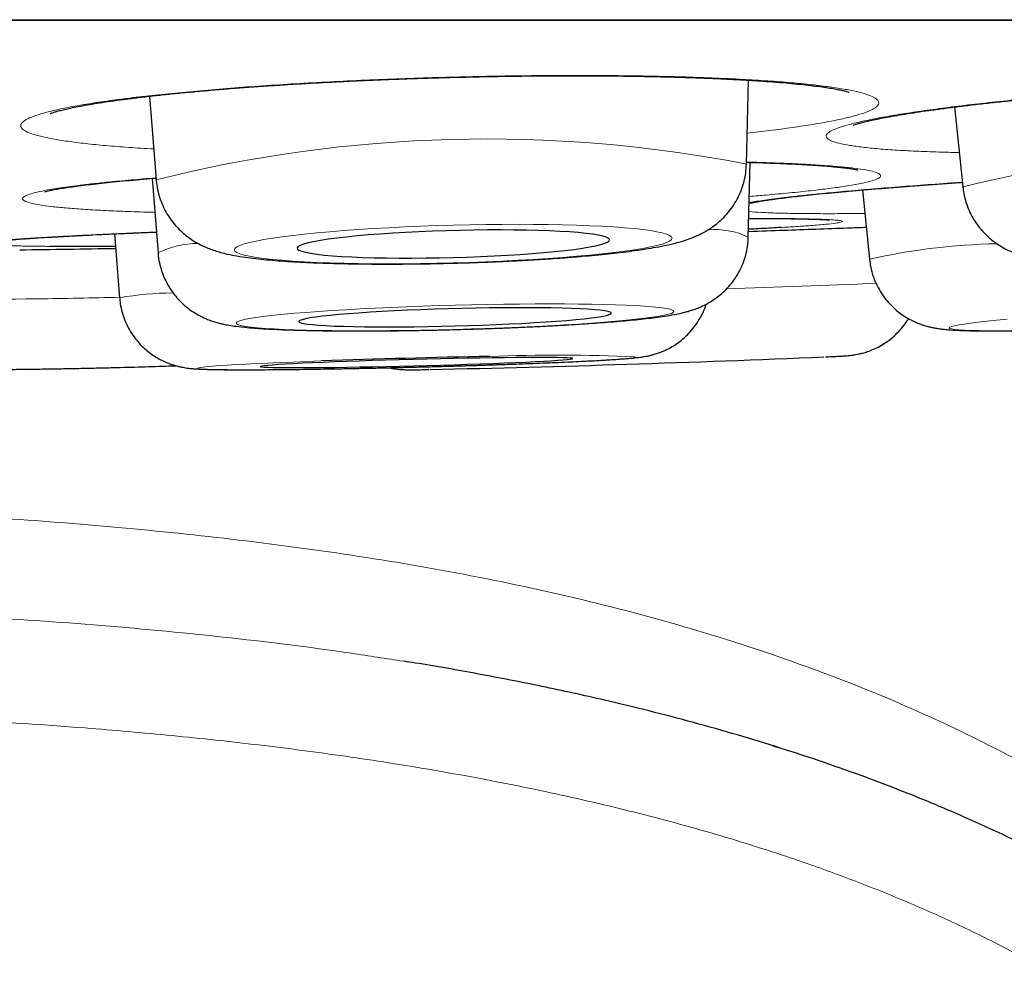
# Model space of a CAD drawing. Header units: millimetres. Extents: x 8 to 960, y 12 to 931.
# Tile 44 of 173: x 564.42 to 568.29, y 445.08 to 448.86. Entities that reach past the tile are written whole.
import ezdxf

# ---------------------------------------------------------------- set-up
doc = ezdxf.new("R2010")
doc.units = ezdxf.units.MM

msp = doc.modelspace()

# ---------------------------------------------------------------- linework, layer by layer
at = {"color": 8, "linetype": 'Continuous', "lineweight": 0}
msp.add_line((545.9451, 448.8627), (579.3407, 448.8627), dxfattribs=at)
at = {"color": 7, "linetype": 'Continuous', "lineweight": 30}
for p, q in [((545.9754, 448.8604), (579.3103, 448.8604)), ((567.2737, 448.296), (567.2823, 448.6252)), ((564.9314, 448.5625), (564.9574, 448.2342)), ((568.0901, 448.5201), (568.1227, 448.2062)), ((567.2737, 448.296), (567.2736, 448.2945)), ((567.281, 448.0093), (567.2885, 448.3028)), ((564.9415, 448.2399), (564.9647, 447.9474)), ((564.9577, 448.2327), (564.9574, 448.2342)), ((568.1231, 448.2043), (568.1227, 448.2062)), ((567.7289, 448.1946), (567.7563, 447.9227)), ((564.7944, 448.0224), (564.814, 447.7717)), ((567.7563, 447.9227), (567.7563, 447.9228)), ((564.814, 447.7715), (564.814, 447.7718)), ((567.3771, 446.0137), (567.4083, 446.0039))]:
    msp.add_line(p, q, dxfattribs=at)
at = {"color": 8, "linetype": 'Continuous', "lineweight": 0, "flags": 128}
for points in [[(566.1231, 447.9084), (566.1873, 447.9103), (566.2511, 447.9126), (566.3142, 447.9153), (566.3762, 447.9184), (566.4368, 447.9218), (566.4957, 447.9256), (566.5525, 447.9297), (566.6068, 447.9341), (566.6585, 447.9387), (566.7072, 447.9436), (566.7526, 447.9487), (566.7945, 447.954), (566.8326, 447.9595), (566.8668, 447.9651), (566.8968, 447.9708), (566.9224, 447.9765), (566.9436, 447.9823), (566.9603, 447.9881), (566.9722, 447.9938), (566.9794, 447.9995), (566.9818, 448.0051), (566.9794, 448.0106), (566.9722, 448.0159), (566.9603, 448.021), (566.9436, 448.0259), (566.9224, 448.0306), (566.8968, 448.035), (566.8668, 448.0391), (566.8326, 448.0428), (566.7945, 448.0463), (566.7526, 448.0494), (566.7072, 448.0521), (566.6585, 448.0544), (566.6068, 448.0563), (566.5525, 448.0578), (566.4957, 448.0589), (566.4368, 448.0596), (566.3762, 448.0598), (566.3142, 448.0596), (566.2511, 448.0589), (566.1873, 448.0579), (566.1231, 448.0564), (566.059, 448.0545), (565.9951, 448.0522), (565.932, 448.0495), (565.87, 448.0464), (565.8094, 448.043), (565.7506, 448.0392), (565.6938, 448.0351), (565.6394, 448.0307), (565.5877, 448.0261), (565.5391, 448.0212), (565.4937, 448.016), (565.4518, 448.0107), (565.4136, 448.0053), (565.3795, 447.9997), (565.3495, 447.994), (565.3238, 447.9883), (565.3026, 447.9825), (565.286, 447.9767), (565.274, 447.9709), (565.2668, 447.9652), (565.2644, 447.9597), (565.2668, 447.9542), (565.274, 447.9489), (565.286, 447.9438), (565.3026, 447.9389), (565.3238, 447.9342), (565.3495, 447.9298), (565.3795, 447.9257), (565.4136, 447.9219), (565.4518, 447.9185), (565.4937, 447.9154), (565.5391, 447.9127), (565.5877, 447.9104), (565.6394, 447.9084), (565.6938, 447.9069), (565.7506, 447.9059), (565.8094, 447.9052), (565.87, 447.905), (565.932, 447.9052), (565.9951, 447.9058), (566.059, 447.9069), (566.1231, 447.9084)], [(566.1304, 447.6472), (566.1946, 447.649), (566.2584, 447.6511), (566.3215, 447.6535), (566.3835, 447.656), (566.4441, 447.6588), (566.503, 447.6618), (566.5597, 447.665), (566.6141, 447.6684), (566.6658, 447.6718), (566.7144, 447.6755), (566.7598, 447.6792), (566.8017, 447.683), (566.8399, 447.6869), (566.874, 447.6908), (566.904, 447.6948), (566.9297, 447.6987), (566.9509, 447.7026), (566.9675, 447.7065), (566.9795, 447.7103), (566.9867, 447.714), (566.9891, 447.7177), (566.9867, 447.7212), (566.9795, 447.7245), (566.9675, 447.7277), (566.9509, 447.7307), (566.9297, 447.7335), (566.904, 447.7361), (566.874, 447.7384), (566.8399, 447.7405), (566.8017, 447.7424), (566.7598, 447.7439), (566.7144, 447.7452), (566.6658, 447.7463), (566.6141, 447.747), (566.5597, 447.7475), (566.503, 447.7476), (566.4441, 447.7475), (566.3835, 447.747), (566.3215, 447.7463), (566.2584, 447.7453), (566.1946, 447.744), (566.1304, 447.7424), (566.0662, 447.7405), (566.0024, 447.7384), (565.9393, 447.7361), (565.8773, 447.7335), (565.8167, 447.7307), (565.7578, 447.7278), (565.7011, 447.7246), (565.6467, 447.7212), (565.595, 447.7177), (565.5463, 447.7141), (565.5009, 447.7104), (565.4591, 447.7066), (565.4209, 447.7027), (565.3868, 447.6988), (565.3568, 447.6948), (565.3311, 447.6909), (565.3099, 447.687), (565.2932, 447.6831), (565.2813, 447.6793), (565.2741, 447.6755), (565.2717, 447.6719), (565.2741, 447.6684), (565.2813, 447.6651), (565.2932, 447.6619), (565.3099, 447.6589), (565.3311, 447.6561), (565.3568, 447.6535), (565.3868, 447.6512), (565.4209, 447.6491), (565.4591, 447.6472), (565.5009, 447.6456), (565.5463, 447.6443), (565.595, 447.6433), (565.6467, 447.6426), (565.7011, 447.6421), (565.7578, 447.642), (565.8167, 447.6421), (565.8773, 447.6426), (565.9393, 447.6433), (566.0024, 447.6443), (566.0662, 447.6456), (566.1304, 447.6472)], [(568.2971, 447.6869), (568.2554, 447.683), (568.2174, 447.6792), (568.1833, 447.6755), (568.1535, 447.6718), (568.1279, 447.6683), (568.1068, 447.665), (568.0903, 447.6618), (568.0785, 447.6588), (568.0715, 447.656), (568.0692, 447.6535), (568.0717, 447.6511), (568.079, 447.649), (568.091, 447.6472), (568.1078, 447.6456), (568.1291, 447.6443), (568.1548, 447.6433), (568.1849, 447.6426), (568.2192, 447.6421), (568.2574, 447.642), (568.2993, 447.6421)], [(565.6054, 447.5234), (565.5497, 447.5214), (565.4953, 447.5193), (565.4437, 447.5172), (565.395, 447.5151), (565.3496, 447.513), (565.3078, 447.511), (565.2697, 447.509), (565.2355, 447.507), (565.2056, 447.5051), (565.1799, 447.5032), (565.1587, 447.5014), (565.1422, 447.4997), (565.1303, 447.4981), (565.1231, 447.4967), (565.1207, 447.4953), (565.1232, 447.494), (565.1304, 447.4929), (565.1424, 447.4919), (565.159, 447.4911), (565.1802, 447.4904), (565.206, 447.4899), (565.236, 447.4895), (565.2702, 447.4892), (565.3083, 447.4892), (565.3503, 447.4892), (565.3957, 447.4895), (565.4444, 447.4899), (565.4961, 447.4904), (565.5505, 447.4911), (565.6073, 447.4919), (565.6661, 447.4929), (565.7267, 447.494), (565.7888, 447.4953), (565.8519, 447.4967), (565.9157, 447.4981), (565.9799, 447.4997), (566.044, 447.5014), (566.1078, 447.5032), (566.1709, 447.5051), (566.233, 447.507), (566.2936, 447.509), (566.3524, 447.511), (566.4092, 447.5131), (566.4635, 447.5151), (566.5152, 447.5172), (566.5638, 447.5193), (566.6092, 447.5214), (566.6511, 447.5235), (566.6892, 447.5255), (566.7233, 447.5275), (566.7533, 447.5294), (566.7789, 447.5313), (566.8001, 447.5331), (566.8167, 447.5347), (566.8286, 447.5363), (566.8358, 447.5378), (566.8381, 447.5392), (566.8381, 447.5392)]]:
    msp.add_lwpolyline(points, dxfattribs=at)
at = {"color": 7, "linetype": 'Continuous', "lineweight": 30, "flags": 128}
for points in [[(566.1231, 447.9296), (566.1773, 447.9312), (566.231, 447.9333), (566.2839, 447.9357), (566.3355, 447.9385), (566.3855, 447.9416), (566.4334, 447.9451), (566.4789, 447.9488), (566.5216, 447.9528), (566.5611, 447.9571), (566.5973, 447.9615), (566.6297, 447.9661), (566.6582, 447.9708), (566.6825, 447.9756), (566.7024, 447.9805), (566.7178, 447.9854), (566.7285, 447.9903), (566.7345, 447.9951), (566.7357, 447.9998), (566.7321, 448.0043), (566.7237, 448.0087), (566.7107, 448.0129), (566.693, 448.0169), (566.6709, 448.0205), (566.6445, 448.0239), (566.614, 448.027), (566.5797, 448.0297), (566.5418, 448.032), (566.5006, 448.034), (566.4565, 448.0355), (566.4097, 448.0366), (566.3607, 448.0373), (566.3099, 448.0376), (566.2576, 448.0375), (566.2042, 448.0369), (566.1502, 448.0358), (566.096, 448.0344), (566.042, 448.0326), (565.9887, 448.0303), (565.9364, 448.0277), (565.8855, 448.0248), (565.8365, 448.0215), (565.7898, 448.0179), (565.7457, 448.014), (565.7045, 448.0099), (565.6666, 448.0055), (565.6322, 448.001), (565.6018, 447.9963), (565.5753, 447.9915), (565.5532, 447.9867), (565.5356, 447.9818), (565.5225, 447.9769), (565.5141, 447.9721), (565.5105, 447.9673), (565.5117, 447.9627), (565.5177, 447.9582), (565.5285, 447.9539), (565.5438, 447.9498), (565.5637, 447.946), (565.588, 447.9425), (565.6165, 447.9393), (565.6489, 447.9364), (565.6851, 447.9339), (565.7247, 447.9317), (565.7674, 447.93), (565.8129, 447.9286), (565.8608, 447.9277), (565.9107, 447.9272), (565.9624, 447.9272), (566.0152, 447.9276), (566.069, 447.9284), (566.1231, 447.9296)], [(566.1304, 447.6608), (566.1845, 447.6624), (566.2383, 447.6642), (566.2912, 447.6663), (566.3428, 447.6686), (566.3927, 447.6711), (566.4407, 447.6738), (566.4861, 447.6766), (566.5288, 447.6796), (566.5684, 447.6827), (566.6046, 447.6859), (566.637, 447.6892), (566.6655, 447.6925), (566.6898, 447.6958), (566.7097, 447.6992), (566.7251, 447.7025), (566.7358, 447.7057), (566.7418, 447.7088), (566.743, 447.7119), (566.7394, 447.7148), (566.731, 447.7175), (566.7179, 447.7201), (566.7003, 447.7225), (566.6782, 447.7246), (566.6518, 447.7265), (566.6213, 447.7282), (566.5869, 447.7296), (566.549, 447.7307), (566.5079, 447.7316), (566.4637, 447.7322), (566.417, 447.7324), (566.368, 447.7324), (566.3172, 447.7321), (566.2648, 447.7315), (566.2115, 447.7306), (566.1575, 447.7294), (566.1033, 447.728), (566.0493, 447.7263), (565.9959, 447.7243), (565.9436, 447.7222), (565.8928, 447.7198), (565.8438, 447.7172), (565.7971, 447.7144), (565.7529, 447.7115), (565.7117, 447.7084), (565.6738, 447.7053), (565.6395, 447.702), (565.609, 447.6987), (565.5826, 447.6954), (565.5605, 447.6921), (565.5428, 447.6888), (565.5298, 447.6855), (565.5214, 447.6823), (565.5178, 447.6792), (565.519, 447.6762), (565.525, 447.6734), (565.5357, 447.6708), (565.5511, 447.6683), (565.571, 447.666), (565.5953, 447.664), (565.6238, 447.6622), (565.6562, 447.6606), (565.6924, 447.6594), (565.7319, 447.6584), (565.7746, 447.6577), (565.8201, 447.6572), (565.868, 447.6571), (565.918, 447.6573), (565.9696, 447.6577), (566.0225, 447.6585), (566.0762, 447.6595), (566.1304, 447.6608)], [(566.5922, 447.5329), (566.5897, 447.5339), (566.5825, 447.5349), (566.5706, 447.5356), (566.5541, 447.5363), (566.533, 447.5367), (566.5076, 447.5371), (566.4781, 447.5372), (566.4447, 447.5373), (566.4077, 447.5371), (566.3672, 447.5368), (566.3238, 447.5364), (566.2777, 447.5358), (566.2292, 447.535), (566.1788, 447.5341), (566.1268, 447.5331), (566.0736, 447.532), (566.0197, 447.5307), (565.9656, 447.5294), (565.9115, 447.5279), (565.8579, 447.5264), (565.8053, 447.5248), (565.7541, 447.5231), (565.7046, 447.5214), (565.6573, 447.5196), (565.6125, 447.5179), (565.5705, 447.5161), (565.5318, 447.5143), (565.4966, 447.5126), (565.4651, 447.5109), (565.4377, 447.5092), (565.4145, 447.5076), (565.3957, 447.5061), (565.3815, 447.5047), (565.372, 447.5034), (565.3673, 447.5021), (565.3673, 447.501), (565.3721, 447.5001), (565.3817, 447.4992), (565.3959, 447.4985), (565.4148, 447.498), (565.438, 447.4976), (565.4655, 447.4973), (565.497, 447.4972), (565.5322, 447.4973), (565.571, 447.4975), (565.613, 447.4979), (565.6578, 447.4984), (565.7052, 447.4991), (565.7547, 447.4999), (565.8059, 447.5008), (565.8585, 447.5019), (565.9121, 447.5031), (565.9662, 447.5044), (566.0204, 447.5058), (566.0743, 447.5073), (566.1274, 447.5089), (566.1794, 447.5105), (566.2298, 447.5122), (566.2782, 447.514), (566.3243, 447.5157), (566.3677, 447.5175), (566.4081, 447.5193), (566.4451, 447.521), (566.4785, 447.5227), (566.508, 447.5244), (566.5333, 447.526), (566.5543, 447.5276), (566.5708, 447.5291), (566.5826, 447.5305), (566.5898, 447.5317), (566.5922, 447.5329)]]:
    msp.add_lwpolyline(points, dxfattribs=at)
at = {"color": 8, "linetype": 'Continuous', "lineweight": 0}
for centre, radius, start, end in [((566.2539, 443.0789), 5.3158, 78.9393, 104.1161), ((569.586, 442.2566), 6.1269, 82.01786, 103.81768), ((567.1514, 447.7409), 0.2981, 64.2375, 95.4935), ((565.1165, 447.6526), 0.3316, 89.0736, 117.2545), ((568.3087, 445.4613), 2.5227, 91.2097, 102.6487), ((564.958, 514.6574), 66.8886, 271.916776, 272.42084), ((565.0366, 446.4717), 1.319, 90.6266, 99.7164), ((564.0013, 480.239), 32.4754, 269.63899, 270.86306), ((563.9588, 485.5155), 37.752, 270.80703, 271.30045), ((566.5312, 441.1413), 6.4053, 87.25361, 92.3685)]:
    msp.add_arc(centre, radius, start, end, dxfattribs=at)
at = {"color": 7, "linetype": 'Continuous', "lineweight": 30}
for centre, radius, start, end in [((562.6429, 577.9475), 130, 270.784149, 270.950264), ((567.001, 407.6087), 39.9392, 91.05374, 92.00254), ((564.3173, 525.4657), 77.9946, 271.260604, 272.396013)]:
    msp.add_arc(centre, radius, start, end, dxfattribs=at)
for points, knots in [([(564.5422, 448.4945), (564.5422, 448.4945), (564.5421, 448.4945), (564.546, 448.4961), (564.5536, 448.4987), (564.5656, 448.5024), (564.5821, 448.5069), (564.6032, 448.512), (564.6291, 448.5176), (564.6597, 448.5236), (564.6951, 448.5299), (564.7351, 448.5365), (564.7793, 448.5431), (564.8276, 448.5498), (564.8795, 448.5564), (564.9348, 448.563), (564.9935, 448.5694), (565.0552, 448.5756), (565.1201, 448.5817), (565.1877, 448.5877), (565.2578, 448.5934), (565.3304, 448.5988), (565.3994, 448.6036), (565.4581, 448.6074), (565.5175, 448.6111), (565.5838, 448.615), (565.6639, 448.6192), (565.745, 448.6231), (565.8272, 448.6267), (565.9101, 448.63), (565.9938, 448.6329), (566.0778, 448.6354), (566.1619, 448.6376), (566.2456, 448.6394), (566.329, 448.6409), (566.412, 448.6419), (566.4944, 448.6426), (566.5757, 448.6429), (566.6557, 448.6428), (566.7339, 448.6424), (566.8097, 448.6415), (566.8832, 448.6403), (566.9547, 448.6387), (567.0245, 448.6368), (567.0924, 448.6344), (567.158, 448.6317), (567.221, 448.6287), (567.2811, 448.6253), (567.3379, 448.6217), (567.3912, 448.6177), (567.4406, 448.6136), (567.486, 448.6092), (567.5269, 448.6047), (567.5631, 448.6001), (567.5944, 448.5956), (567.6206, 448.5912), (567.6416, 448.5871), (567.6574, 448.5835), (567.6684, 448.5806), (567.6748, 448.5786), (567.6776, 448.5776), (567.6771, 448.5778), (567.677, 448.5778)], [0, 0, 0, 0, 0.006519, 0.01775, 0.03006, 0.043406, 0.057675, 0.072718, 0.088084, 0.104533, 0.121513, 0.138907, 0.156606, 0.174519, 0.192569, 0.210695, 0.228748, 0.247051, 0.265391, 0.283769, 0.302188, 0.320654, 0.339175, 0.353488, 0.363276, 0.3818, 0.4003, 0.418799, 0.437309, 0.455838, 0.474396, 0.492992, 0.511618, 0.530107, 0.548635, 0.567223, 0.585842, 0.604455, 0.623027, 0.641525, 0.659925, 0.677953, 0.696172, 0.714525, 0.73299, 0.751537, 0.770131, 0.788729, 0.807275, 0.82572, 0.844008, 0.862079, 0.879865, 0.897289, 0.914257, 0.930657, 0.946699, 0.960838, 0.974095, 0.986325, 0.997453, 1, 1, 1, 1]), ([(567.6922, 448.4483), (567.6921, 448.4482), (567.6916, 448.448), (567.6939, 448.449), (567.6992, 448.4509), (567.709, 448.4541), (567.7231, 448.4581), (567.7418, 448.4629), (567.7651, 448.4682), (567.7933, 448.4742), (567.826, 448.4805), (567.8636, 448.4872), (567.9055, 448.4942), (567.9516, 448.5013), (568.0015, 448.5085), (568.0551, 448.5157), (568.1119, 448.523), (568.1719, 448.5302), (568.235, 448.5374), (568.301, 448.5444), (568.3697, 448.5514), (568.4408, 448.5583), (568.5142, 448.565), (568.5821, 448.5709), (568.6392, 448.5756), (568.697, 448.5802), (568.7637, 448.5854), (568.8441, 448.5912), (568.9256, 448.5968), (569.0081, 448.6021), (569.0912, 448.6072), (569.175, 448.612), (569.2591, 448.6164), (569.3432, 448.6206), (569.427, 448.6244), (569.5103, 448.6279), (569.5931, 448.631), (569.6753, 448.6338), (569.7563, 448.6363), (569.836, 448.6383), (569.9138, 448.64), (569.9892, 448.6413), (570.0623, 448.6422), (570.1333, 448.6427), (570.2026, 448.6428), (570.2699, 448.6426), (570.3349, 448.642), (570.3972, 448.641), (570.4567, 448.6397), (570.5128, 448.638), (570.5654, 448.636), (570.6142, 448.6336), (570.6588, 448.631), (570.699, 448.6281), (570.7345, 448.6251), (570.7651, 448.6219), (570.7906, 448.6187), (570.8108, 448.6157), (570.8258, 448.613), (570.836, 448.6108), (570.8414, 448.6095), (570.8437, 448.6087), (570.8431, 448.6089), (570.8431, 448.609)], [0, 0, 0, 0, 0.001073, 0.011571, 0.023216, 0.036, 0.049831, 0.064554, 0.079986, 0.095739, 0.112444, 0.129615, 0.147139, 0.16492, 0.182873, 0.200933, 0.219042, 0.237093, 0.255349, 0.273632, 0.291946, 0.310294, 0.328684, 0.347125, 0.35992, 0.369655, 0.388085, 0.406489, 0.424891, 0.443302, 0.461732, 0.480188, 0.498683, 0.517207, 0.535593, 0.554018, 0.572503, 0.591018, 0.609529, 0.627998, 0.646397, 0.6647, 0.682636, 0.700757, 0.719014, 0.737383, 0.755836, 0.774339, 0.79285, 0.811313, 0.82968, 0.847897, 0.865903, 0.883633, 0.901005, 0.917925, 0.934273, 0.950261, 0.964231, 0.977249, 0.98916, 0.999894, 1, 1, 1, 1]), ([(566.1231, 447.9073), (566.134, 447.9076), (566.1658, 447.9084), (566.2184, 447.9102), (566.2804, 447.9126), (566.3416, 447.9154), (566.402, 447.9185), (566.4611, 447.9219), (566.5188, 447.9257), (566.5749, 447.9298), (566.6291, 447.9342), (566.6813, 447.939), (566.7314, 447.944), (566.7792, 447.9494), (566.8249, 447.9551), (566.8686, 447.9614), (566.9107, 447.9682), (566.9526, 447.9761), (566.9907, 447.9848), (567.0235, 447.9939), (567.0501, 448.0029), (567.0734, 448.0121), (567.0959, 448.0225), (567.1181, 448.0347), (567.1404, 448.0492), (567.1628, 448.0664), (567.1847, 448.0866), (567.2056, 448.1099), (567.2247, 448.1361), (567.2412, 448.1649), (567.2548, 448.1958), (567.265, 448.2283), (567.2718, 448.2618), (567.2729, 448.2845), (567.2735, 448.2958)], [0, 0, 0, 0, 0.019926, 0.057806, 0.095703, 0.133629, 0.171601, 0.209642, 0.247777, 0.286037, 0.324466, 0.363118, 0.402072, 0.441443, 0.481409, 0.522259, 0.564507, 0.609191, 0.658838, 0.696971, 0.724704, 0.74926, 0.771274, 0.791872, 0.811928, 0.831949, 0.85221, 0.872841, 0.893784, 0.914933, 0.936203, 0.957536, 0.978905, 1, 1, 1, 1]), ([(567.2739, 448.3032), (567.2861, 448.3028), (567.318, 448.302), (567.3664, 448.3003), (567.419, 448.2983), (567.4678, 448.296), (567.513, 448.2935), (567.5542, 448.2908), (567.591, 448.2881), (567.6231, 448.2852), (567.6505, 448.2824), (567.6731, 448.2796), (567.69, 448.2771), (567.7016, 448.275), (567.708, 448.2737), (567.7107, 448.273), (567.7102, 448.2731), (567.7101, 448.2732)], [0, 0, 0, 0, 0.049615, 0.130703, 0.211553, 0.292122, 0.372343, 0.452113, 0.531269, 0.607892, 0.68337, 0.757217, 0.8286, 0.888223, 0.942569, 0.991069, 1, 1, 1, 1]), ([(564.5207, 448.1876), (564.5206, 448.1876), (564.5202, 448.1874), (564.5229, 448.1883), (564.529, 448.1899), (564.5379, 448.192), (564.5483, 448.1942), (564.5612, 448.1967), (564.5801, 448.2), (564.606, 448.2042), (564.6365, 448.2085), (564.6715, 448.2131), (564.7108, 448.2178), (564.7543, 448.2226), (564.8017, 448.2275), (564.8531, 448.2323), (564.9046, 448.2369), (564.9405, 448.2398), (564.9569, 448.2412)], [0, 0, 0, 0, 0.011294, 0.057116, 0.108832, 0.166429, 0.202419, 0.245093, 0.314484, 0.386257, 0.460485, 0.536542, 0.613983, 0.692499, 0.77188, 0.851982, 0.932588, 1, 1, 1, 1]), ([(564.9576, 448.2342), (564.9576, 448.2331), (564.958, 448.2201), (564.9625, 448.1958), (564.9713, 448.1621), (564.9838, 448.1304), (564.9992, 448.1011), (565.0171, 448.0744), (565.0368, 448.0505), (565.0579, 448.0295), (565.0797, 448.0115), (565.1016, 447.9962), (565.1234, 447.9834), (565.1449, 447.9728), (565.1663, 447.9638), (565.1883, 447.956), (565.2123, 447.9489), (565.2407, 447.9419), (565.2756, 447.9351), (565.3154, 447.929), (565.3579, 447.9239), (565.4014, 447.9196), (565.4474, 447.916), (565.4963, 447.9128), (565.5469, 447.9102), (565.5993, 447.9081), (565.6535, 447.9064), (565.7095, 447.9051), (565.7671, 447.9042), (565.8261, 447.9038), (565.8863, 447.9037), (565.9474, 447.9041), (566.0093, 447.9048), (566.068, 447.9059), (566.106, 447.9068), (566.1231, 447.9073)], [0, 0, 0, 0, 0.001978, 0.024327, 0.046141, 0.067477, 0.088375, 0.108857, 0.128932, 0.1486, 0.16788, 0.186868, 0.205822, 0.225124, 0.24537, 0.267494, 0.29288, 0.323872, 0.365371, 0.414423, 0.457687, 0.498349, 0.541176, 0.58231, 0.622422, 0.661884, 0.700905, 0.739616, 0.778101, 0.81642, 0.854617, 0.892724, 0.930768, 0.968771, 1, 1, 1, 1]), ([(567.2901, 448.143), (567.2901, 448.143), (567.29, 448.143), (567.2935, 448.1439), (567.3007, 448.1455), (567.3119, 448.1477), (567.3249, 448.15), (567.3412, 448.1527), (567.3621, 448.1558), (567.3905, 448.1597), (567.4233, 448.1639), (567.4604, 448.1683), (567.5017, 448.1729), (567.547, 448.1777), (567.5962, 448.1825), (567.649, 448.1875), (567.7051, 448.1926), (567.7644, 448.1977), (567.8268, 448.2028), (567.8922, 448.2079), (567.9603, 448.2131), (568.0311, 448.2183), (568.0847, 448.2221), (568.1152, 448.2242), (568.1208, 448.2245)], [0, 0, 0, 0, 0.0154, 0.04688, 0.08286, 0.123166, 0.16054, 0.189259, 0.23801, 0.288014, 0.339295, 0.391488, 0.444357, 0.497751, 0.551576, 0.605762, 0.660021, 0.714162, 0.768643, 0.823357, 0.878204, 0.933076, 0.987854, 1, 1, 1, 1]), ([(568.1232, 448.2062), (568.1237, 448.2004), (568.1252, 448.1829), (568.132, 448.1546), (568.1431, 448.122), (568.1576, 448.0917), (568.1746, 448.064), (568.1939, 448.0389), (568.2148, 448.0168), (568.2367, 447.9976), (568.259, 447.9814), (568.281, 447.968), (568.3025, 447.957), (568.3234, 447.9481), (568.3439, 447.9408), (568.3648, 447.9346), (568.3872, 447.9291), (568.4137, 447.9239), (568.4465, 447.9189), (568.4844, 447.9147), (568.5253, 447.9113), (568.5673, 447.9087), (568.6118, 447.9067), (568.6594, 447.9053), (568.7088, 447.9043), (568.76, 447.9038), (568.8132, 447.9037), (568.8682, 447.904), (568.925, 447.9048), (568.9832, 447.9059), (569.0428, 447.9074), (569.1034, 447.9093), (569.1648, 447.9116), (569.2256, 447.9142), (569.2688, 447.9162), (569.2913, 447.9174), (569.2941, 447.9175)], [0, 0, 0, 0, 0.010759, 0.032619, 0.053957, 0.074817, 0.095226, 0.115191, 0.134704, 0.153741, 0.172294, 0.190435, 0.208416, 0.226676, 0.245771, 0.266641, 0.29065, 0.320097, 0.359899, 0.408885, 0.451755, 0.492035, 0.534483, 0.575257, 0.61504, 0.654199, 0.692939, 0.731384, 0.769617, 0.807694, 0.845656, 0.883533, 0.92135, 0.959125, 0.994883, 1, 1, 1, 1]), ([(567.2815, 448.032), (567.2822, 448.032), (567.3294, 448.0336), (567.4186, 448.0367), (567.5476, 448.0412), (567.656, 448.0451), (567.719, 448.0474), (567.7436, 448.0483)], [0, 0, 0, 0, 0.003932, 0.283826, 0.553886, 0.825822, 1, 1, 1, 1]), ([(567.4078, 448.047), (567.4052, 448.0469), (567.3793, 448.0453), (567.3375, 448.043), (567.2944, 448.0408), (567.2818, 448.0402)], [0, 0, 0, 0, 0.0726564, 0.7280972, 1, 1, 1, 1]), ([(567.2829, 448.0828), (567.2952, 448.0828), (567.3248, 448.0827), (567.3674, 448.0826), (567.4112, 448.0822), (567.4507, 448.0818), (567.4859, 448.0812), (567.5169, 448.0805), (567.5435, 448.0797), (567.5656, 448.0789), (567.5821, 448.078), (567.5934, 448.0773), (567.5992, 448.0768), (567.6018, 448.0764), (567.6012, 448.0765), (567.6012, 448.0765)], [0, 0, 0, 0, 0.068344, 0.162935, 0.257418, 0.351641, 0.443802, 0.535536, 0.626627, 0.716463, 0.804017, 0.876959, 0.941616, 0.996315, 1, 1, 1, 1]), ([(564.3304, 447.9929), (564.3303, 447.9929), (564.3302, 447.9928), (564.3336, 447.9934), (564.3406, 447.9943), (564.3514, 447.9955), (564.3638, 447.9968), (564.3794, 447.9982), (564.3997, 448), (564.4276, 448.0021), (564.4599, 448.0044), (564.4964, 448.0068), (564.537, 448.0093), (564.5815, 448.0118), (564.6299, 448.0144), (564.6818, 448.0171), (564.7371, 448.0198), (564.7955, 448.0225), (564.8572, 448.0252), (564.9115, 448.0276), (564.9461, 448.029), (564.9582, 448.0295)], [0, 0, 0, 0, 0.016721, 0.052875, 0.09537, 0.143798, 0.185678, 0.219212, 0.277646, 0.337342, 0.398269, 0.460018, 0.522353, 0.585138, 0.648299, 0.711775, 0.775099, 0.838411, 0.902051, 0.965906, 1, 1, 1, 1]), ([(566.1304, 447.6467), (566.1412, 447.647), (566.1727, 447.6479), (566.2247, 447.6495), (566.286, 447.6516), (566.3466, 447.654), (566.4062, 447.6565), (566.4646, 447.6593), (566.5214, 447.6622), (566.5765, 447.6653), (566.6297, 447.6686), (566.6807, 447.6721), (566.7293, 447.6757), (566.7755, 447.6795), (566.8192, 447.6834), (566.8604, 447.6876), (566.8992, 447.692), (566.9363, 447.6968), (566.9732, 447.7024), (567.0067, 447.7086), (567.0353, 447.7154), (567.0579, 447.7221), (567.0769, 447.7287), (567.0964, 447.7367), (567.1169, 447.7466), (567.1384, 447.7591), (567.1607, 447.7745), (567.1832, 447.7933), (567.205, 447.8154), (567.2251, 447.8406), (567.2428, 447.8685), (567.2576, 447.8987), (567.2691, 447.9305), (567.277, 447.9648), (567.2809, 447.9913), (567.2806, 448.0066), (567.2806, 448.0093)], [0, 0, 0, 0, 0.019531, 0.056663, 0.093807, 0.13097, 0.168163, 0.2054, 0.242697, 0.280075, 0.31756, 0.355188, 0.393008, 0.431091, 0.469547, 0.508547, 0.548392, 0.589649, 0.633588, 0.68399, 0.720843, 0.741996, 0.761136, 0.778846, 0.796133, 0.813513, 0.831537, 0.850404, 0.869978, 0.890023, 0.910356, 0.930862, 0.951473, 0.972146, 0.995074, 1, 1, 1, 1]), ([(564.7982, 447.9733), (564.7695, 447.9732), (564.7075, 447.9728), (564.6239, 447.9728), (564.5664, 447.9729), (564.5418, 447.9732), (564.5403, 447.9732)], [0, 0, 0, 0, 0.295049, 0.636496, 0.977943, 1, 1, 1, 1]), ([(567.7565, 447.9227), (567.7578, 447.9123), (567.7605, 447.8903), (567.7695, 447.858), (567.7819, 447.8266), (567.7973, 447.7975), (567.8152, 447.7709), (567.8352, 447.7472), (567.8567, 447.7263), (567.8792, 447.7084), (567.9018, 447.6935), (567.9238, 447.6815), (567.9446, 447.6722), (567.9638, 447.6652), (567.9813, 447.6599), (567.9975, 447.6559), (568.0131, 447.6528), (568.029, 447.6502), (568.0469, 447.648), (568.0711, 447.6457), (568.1, 447.644), (568.1342, 447.6427), (568.1691, 447.6419), (568.2071, 447.6415), (568.2485, 447.6414), (568.2922, 447.6416), (568.3383, 447.642), (568.3868, 447.6428), (568.4377, 447.6438), (568.4907, 447.6451), (568.5457, 447.6466), (568.6023, 447.6484), (568.6605, 447.6504), (568.7199, 447.6526), (568.7802, 447.655), (568.8412, 447.6576), (568.9026, 447.6604), (568.9641, 447.6634), (569.0254, 447.6665), (569.0862, 447.6698), (569.1463, 447.6732), (569.2054, 447.6767), (569.2632, 447.6803), (569.3194, 447.684), (569.3738, 447.6878), (569.4261, 447.6916), (569.4762, 447.6955), (569.5239, 447.6993), (569.5689, 447.7032), (569.6112, 447.7072), (569.6508, 447.7111), (569.6876, 447.7151), (569.7219, 447.7192), (569.7546, 447.7236), (569.7833, 447.7281), (569.808, 447.7328), (569.828, 447.7373), (569.8457, 447.7421), (569.8621, 447.7474), (569.8796, 447.7539), (569.8986, 447.7624), (569.9193, 447.7733), (569.9414, 447.7873), (569.9641, 447.8047), (569.9866, 447.8257), (570.0076, 447.8499), (570.0263, 447.8769), (570.0423, 447.9062), (570.0549, 447.9374), (570.0633, 447.9656), (570.0659, 447.9834), (570.0668, 447.9901)], [0, 0, 0, 0, 0.009616, 0.020134, 0.030385, 0.040381, 0.050126, 0.059616, 0.068834, 0.077745, 0.086292, 0.094397, 0.102029, 0.109285, 0.116426, 0.123791, 0.131759, 0.140936, 0.152248, 0.167543, 0.192859, 0.213613, 0.233136, 0.253751, 0.273565, 0.29294, 0.312054, 0.331, 0.349831, 0.368581, 0.387272, 0.40592, 0.424536, 0.443128, 0.461702, 0.480265, 0.49882, 0.517372, 0.535924, 0.554479, 0.57304, 0.591613, 0.610201, 0.62881, 0.647447, 0.666123, 0.684849, 0.703643, 0.722529, 0.741545, 0.76075, 0.780243, 0.800209, 0.821033, 0.843732, 0.861204, 0.875001, 0.884231, 0.892532, 0.900321, 0.908037, 0.91599, 0.924506, 0.933636, 0.943226, 0.953104, 0.963158, 0.973324, 0.983558, 0.993837, 1, 1, 1, 1]), ([(564.9648, 447.9474), (564.9648, 447.9465), (564.9651, 447.9338), (564.9696, 447.9097), (564.9783, 447.8762), (564.9908, 447.8448), (565.0061, 447.8157), (565.0239, 447.7893), (565.0436, 447.7656), (565.0648, 447.7448), (565.0866, 447.727), (565.1085, 447.7121), (565.1298, 447.7001), (565.1501, 447.6905), (565.1693, 447.6829), (565.1877, 447.6768), (565.2058, 447.6717), (565.2247, 447.6673), (565.2465, 447.6632), (565.2761, 447.6588), (565.3107, 447.655), (565.3503, 447.6518), (565.389, 447.6493), (565.4305, 447.6472), (565.4752, 447.6454), (565.522, 447.644), (565.571, 447.6429), (565.6221, 447.6421), (565.6753, 447.6416), (565.7304, 447.6414), (565.7872, 447.6414), (565.8455, 447.6417), (565.9051, 447.6423), (565.9656, 447.6432), (566.0269, 447.6443), (566.0819, 447.6455), (566.1165, 447.6464), (566.1304, 447.6467)], [0, 0, 0, 0, 0.001673, 0.023295, 0.04436, 0.064912, 0.084978, 0.104567, 0.123666, 0.14224, 0.16022, 0.177533, 0.194183, 0.210374, 0.226582, 0.243363, 0.261548, 0.28238, 0.307829, 0.341933, 0.397199, 0.439054, 0.47845, 0.520002, 0.559949, 0.598974, 0.637432, 0.675515, 0.713338, 0.750974, 0.788475, 0.825874, 0.8632, 0.900471, 0.937704, 0.974912, 1, 1, 1, 1]), ([(564.8144, 447.7718), (564.8151, 447.7639), (564.8166, 447.7443), (564.8236, 447.7142), (564.8345, 447.682), (564.8486, 447.6521), (564.8654, 447.6247), (564.8845, 447.5999), (564.9053, 447.5778), (564.9274, 447.5587), (564.9502, 447.5424), (564.973, 447.5291), (564.9949, 447.5187), (565.0151, 447.5109), (565.033, 447.5053), (565.0486, 447.5013), (565.0622, 447.4985), (565.0745, 447.4965), (565.0862, 447.4949), (565.0984, 447.4937), (565.1132, 447.4925), (565.1322, 447.4914), (565.1561, 447.4905), (565.1848, 447.4899), (565.2165, 447.4894), (565.2519, 447.4891), (565.2899, 447.489), (565.3307, 447.489), (565.3743, 447.4892), (565.4206, 447.4895), (565.4695, 447.49), (565.5207, 447.4906), (565.5741, 447.4913), (565.6295, 447.4922), (565.6865, 447.4932), (565.7448, 447.4943), (565.8044, 447.4955), (565.8647, 447.4969), (565.9256, 447.4983), (565.9867, 447.4998), (566.0478, 447.5015), (566.1086, 447.5032), (566.1688, 447.5049), (566.228, 447.5067), (566.286, 447.5086), (566.3426, 447.5106), (566.3974, 447.5125), (566.4502, 447.5145), (566.5008, 447.5165), (566.5489, 447.5186), (566.5943, 447.5206), (566.6369, 447.5226), (566.6765, 447.5246), (566.713, 447.5266), (566.7464, 447.5286), (566.7768, 447.5307), (566.8045, 447.5328), (566.8312, 447.5351), (566.852, 447.5375), (566.8706, 447.5403), (566.8838, 447.5427), (566.8969, 447.5455), (566.9118, 447.5494), (566.9289, 447.5549), (566.9486, 447.5625), (566.9708, 447.5731), (566.9948, 447.5872), (567.0191, 447.6049), (567.0426, 447.6259), (567.0644, 447.6501), (567.0837, 447.6769), (567.0999, 447.7061), (567.1106, 447.7295), (567.1145, 447.7433), (567.1154, 447.7463)], [0, 0, 0, 0, 0.007188, 0.017672, 0.02788, 0.037827, 0.047517, 0.056948, 0.066108, 0.074977, 0.083513, 0.091641, 0.099239, 0.106172, 0.112441, 0.118277, 0.124074, 0.130214, 0.13717, 0.145666, 0.156928, 0.174014, 0.195468, 0.214965, 0.235658, 0.255298, 0.274446, 0.293332, 0.312059, 0.330684, 0.349239, 0.367745, 0.386216, 0.40466, 0.423085, 0.441496, 0.459896, 0.478289, 0.496676, 0.515061, 0.533445, 0.551829, 0.570217, 0.588609, 0.607008, 0.625416, 0.643838, 0.662278, 0.680741, 0.699234, 0.71777, 0.736362, 0.755036, 0.773828, 0.792804, 0.81208, 0.831903, 0.852892, 0.87741, 0.888166, 0.895553, 0.902193, 0.908521, 0.914879, 0.921767, 0.929565, 0.938248, 0.947504, 0.957104, 0.966933, 0.976914, 0.986995, 0.997141, 1, 1, 1, 1]), ([(567.5843, 447.5395), (567.5921, 447.5399), (567.6088, 447.5407), (567.6301, 447.5418), (567.6497, 447.5429), (567.6638, 447.5439), (567.6753, 447.5449), (567.6841, 447.5458), (567.6929, 447.5469), (567.7027, 447.5485), (567.7151, 447.5508), (567.7307, 447.5546), (567.7501, 447.5604), (567.7729, 447.5692), (567.7976, 447.5813), (567.8227, 447.5968), (567.8473, 447.6156), (567.8705, 447.6376), (567.8918, 447.6622), (567.9036, 447.6806), (567.9095, 447.6897)], [0, 0, 0, 0, 0.089542, 0.192861, 0.299202, 0.413955, 0.473837, 0.514159, 0.541383, 0.566724, 0.591739, 0.619435, 0.653578, 0.695232, 0.741073, 0.789553, 0.840399, 0.892938, 0.946592, 1, 1, 1, 1]), ([(563.5428, 447.5172), (563.5431, 447.5171), (563.5491, 447.5149), (563.5598, 447.5121), (563.5744, 447.5085), (563.5882, 447.5059), (563.6023, 447.5036), (563.6182, 447.5015), (563.641, 447.4992), (563.6683, 447.4972), (563.7013, 447.4955), (563.7342, 447.4941), (563.7703, 447.4929), (563.8101, 447.4919), (563.8524, 447.491), (563.8974, 447.4903), (563.9449, 447.4898), (563.9948, 447.4894), (564.047, 447.4891), (564.1013, 447.489), (564.1574, 447.489), (564.215, 447.4892), (564.274, 447.4895), (564.3339, 447.49), (564.3947, 447.4905), (564.4559, 447.4913), (564.5172, 447.4921), (564.5785, 447.4931), (564.6393, 447.4942), (564.6995, 447.4954), (564.7587, 447.4967), (564.8166, 447.4982), (564.873, 447.4997), (564.9277, 447.5013), (564.9801, 447.5031), (565.0158, 447.5043), (565.0331, 447.505), (565.0346, 447.505)], [0, 0, 0, 0, 0.0007218, 0.0121252, 0.0239444, 0.0368606, 0.0519791, 0.0709955, 0.0974474, 0.1445099, 0.1796316, 0.2129838, 0.2481885, 0.2822721, 0.3157338, 0.3488236, 0.381673, 0.4143588, 0.4469292, 0.4794159, 0.511841, 0.5442204, 0.5765658, 0.6088864, 0.6411896, 0.6734816, 0.7057679, 0.7380535, 0.770342, 0.8026382, 0.8349477, 0.8672767, 0.8996326, 0.9320244, 0.9644641, 0.996967, 1, 1, 1, 1]), ([(565.8693, 447.497), (565.8695, 447.497), (565.875, 447.4955), (565.8848, 447.4939), (565.8976, 447.4919), (565.908, 447.4907), (565.9165, 447.49), (565.9241, 447.4896), (565.9315, 447.4893), (565.9402, 447.4891), (565.9518, 447.489), (565.9675, 447.489), (565.9889, 447.4892), (566.0091, 447.4895), (566.0242, 447.4897), (566.0291, 447.4898)], [0, 0, 0, 0, 0.00133, 0.044114, 0.080651, 0.114967, 0.151241, 0.192778, 0.245395, 0.318313, 0.433552, 0.597804, 0.754002, 0.919779, 1, 1, 1, 1]), ([(568.5555, 445.5243), (568.5197, 445.5437), (568.4243, 445.5957), (568.2654, 445.6726), (568.0873, 445.7528), (567.9147, 445.8242), (567.6925, 445.9095), (567.4102, 446.0061), (567.066, 446.1071), (566.752, 446.1857), (566.4706, 446.2475), (566.2226, 446.2956), (566.042, 446.3278), (565.9439, 446.3428), (565.9291, 446.345)], [0, 0, 0, 0, 0.044001, 0.117482, 0.191059, 0.25547, 0.319881, 0.449034, 0.57904, 0.709263, 0.800705, 0.892149, 0.983763, 1, 1, 1, 1])]:
    msp.add_open_spline(points, degree=3, knots=knots, dxfattribs=at)
at = {"color": 8, "linetype": 'Continuous', "lineweight": 0}
for points, knots in [([(565.4561, 448.6084), (565.5001, 448.6111), (565.5883, 448.6164), (565.7255, 448.6233), (565.8651, 448.6294), (566.0064, 448.6344), (566.1484, 448.6384), (566.2903, 448.6413), (566.431, 448.6433), (566.5692, 448.6441), (566.704, 448.6438), (566.8348, 448.6425), (566.9605, 448.6401), (567.0801, 448.6366), (567.1926, 448.6321), (567.2975, 448.6266), (567.3941, 448.6201), (567.4816, 448.6128), (567.559, 448.6045), (567.6263, 448.5955), (567.6829, 448.5857), (567.7284, 448.5752), (567.7621, 448.5642), (567.7841, 448.5526), (567.7944, 448.5406), (567.7927, 448.5283), (567.7788, 448.5157), (567.7531, 448.5029), (567.7158, 448.4901), (567.6673, 448.4772), (567.6073, 448.4645), (567.5368, 448.4519), (567.4561, 448.4397), (567.37, 448.4282), (567.3067, 448.421), (567.2769, 448.4177)], [0, 0, 0, 0, 0.030354, 0.060816, 0.091278, 0.121631, 0.151985, 0.182447, 0.212909, 0.243263, 0.273617, 0.304079, 0.334541, 0.364894, 0.395248, 0.42571, 0.456172, 0.486526, 0.516879, 0.547342, 0.577804, 0.608157, 0.638511, 0.668973, 0.699435, 0.729789, 0.760142, 0.790604, 0.821067, 0.85142, 0.881774, 0.912236, 0.942698, 0.973052, 1, 1, 1, 1]), ([(564.9478, 448.3554), (564.9311, 448.3563), (564.8797, 448.3591), (564.8028, 448.3648), (564.7173, 448.3723), (564.6422, 448.3808), (564.5777, 448.39), (564.524, 448.4), (564.4814, 448.4106), (564.4503, 448.4217), (564.4313, 448.4334), (564.4242, 448.4455), (564.4289, 448.4579), (564.4455, 448.4706), (564.4742, 448.4834), (564.5145, 448.4963), (564.5659, 448.5091), (564.6283, 448.5218), (564.7014, 448.5343), (564.7845, 448.5465), (564.877, 448.5583), (564.9781, 448.5696), (565.0873, 448.5803), (565.204, 448.5905), (565.3267, 448.6), (565.413, 448.6056), (565.4561, 448.6084)], [0, 0, 0, 0, 0.0205072, 0.0631679, 0.1058285, 0.1483372, 0.1908459, 0.2335065, 0.2761671, 0.3186758, 0.3611846, 0.4038452, 0.4465058, 0.4890145, 0.5315232, 0.5741838, 0.6168445, 0.6593532, 0.7018619, 0.7445225, 0.7871832, 0.8296919, 0.872193, 0.9148459, 0.9574989, 1, 1, 1, 1]), ([(568.1086, 448.3414), (568.0862, 448.3418), (568.0295, 448.343), (567.9483, 448.3461), (567.8646, 448.3504), (567.7912, 448.3558), (567.7284, 448.3621), (567.6765, 448.3694), (567.6358, 448.3775), (567.6067, 448.3864), (567.5896, 448.3961), (567.5844, 448.4065), (567.5911, 448.4175), (567.6095, 448.429), (567.6401, 448.4409), (567.6822, 448.4532), (567.7354, 448.4658), (567.7994, 448.4785), (567.8741, 448.4914), (567.9587, 448.5042), (568.0525, 448.517), (568.1548, 448.5296), (568.2652, 448.5419), (568.3829, 448.5538), (568.5064, 448.5654), (568.5932, 448.5726), (568.6365, 448.5762)], [0, 0, 0, 0, 0.027638, 0.069989, 0.112339, 0.154539, 0.196738, 0.239089, 0.281439, 0.323639, 0.365839, 0.408189, 0.45054, 0.492739, 0.534939, 0.57729, 0.61964, 0.66184, 0.704039, 0.74639, 0.78874, 0.83094, 0.87313, 0.91547, 0.95781, 1, 1, 1, 1]), ([(567.2739, 448.304), (567.2744, 448.304), (567.3104, 448.3032), (567.3748, 448.301), (567.4655, 448.2974), (567.5458, 448.293), (567.6161, 448.288), (567.6755, 448.2824), (567.7239, 448.2763), (567.7611, 448.2697), (567.7866, 448.2626), (567.7999, 448.2551), (567.8014, 448.2472), (567.791, 448.2391), (567.7669, 448.23), (567.7254, 448.22), (567.6674, 448.2098), (567.6, 448.2003), (567.5272, 448.1916), (567.4442, 448.183), (567.3637, 448.1755), (567.3073, 448.171), (567.2851, 448.1692)], [0, 0, 0, 0, 0.000631, 0.05273, 0.105015, 0.1573, 0.209398, 0.261497, 0.313782, 0.366066, 0.418165, 0.470264, 0.522548, 0.574833, 0.626932, 0.692067, 0.757202, 0.809301, 0.861585, 0.91387, 0.965969, 1, 1, 1, 1]), ([(564.6523, 448.2122), (564.6704, 448.2144), (564.7067, 448.2188), (564.7751, 448.226), (564.8568, 448.2338), (564.9235, 448.2393), (564.9568, 448.242)], [0, 0, 0, 0, 0.215261, 0.430523, 0.716204, 1, 1, 1, 1]), ([(564.952, 448.1067), (564.9456, 448.1068), (564.904, 448.1078), (564.8352, 448.1102), (564.7472, 448.1141), (564.6695, 448.1186), (564.6017, 448.1237), (564.5448, 448.1294), (564.4992, 448.1357), (564.4651, 448.1425), (564.4426, 448.1497), (564.432, 448.1572), (564.4336, 448.1652), (564.4471, 448.1734), (564.4722, 448.1818), (564.5123, 448.1911), (564.5696, 448.2013), (564.6247, 448.2086), (564.6523, 448.2122)], [0, 0, 0, 0, 0.01163, 0.075307, 0.138985, 0.202889, 0.266794, 0.330471, 0.394149, 0.458053, 0.521958, 0.585635, 0.649313, 0.713217, 0.777122, 0.840799, 0.9204, 1, 1, 1, 1]), ([(567.4428, 448.1671), (567.461, 448.1691), (567.4975, 448.1732), (567.5662, 448.1802), (567.649, 448.1881), (567.7484, 448.1968), (567.8557, 448.2055), (567.9708, 448.2143), (568.0596, 448.2207), (568.1114, 448.2242), (568.1207, 448.2248)], [0, 0, 0, 0, 0.1118874, 0.2237747, 0.3722675, 0.5212909, 0.6703143, 0.8188071, 0.9672998, 1, 1, 1, 1]), ([(567.2844, 448.1447), (567.2895, 448.1457), (567.3097, 448.1496), (567.36, 448.157), (567.4152, 448.1637), (567.4428, 448.1671)], [0, 0, 0, 0, 0.1453567, 0.5726784, 1, 1, 1, 1]), ([(567.7382, 448.1024), (567.7303, 448.1023), (567.6874, 448.1017), (567.6175, 448.1014), (567.53, 448.1015), (567.4529, 448.1024), (567.3855, 448.1039), (567.3301, 448.1063), (567.2964, 448.1082), (567.2845, 448.1096), (567.2835, 448.1097)], [0, 0, 0, 0, 0.035599, 0.193902, 0.352205, 0.511074, 0.669943, 0.828246, 0.986549, 1, 1, 1, 1]), ([(567.2829, 448.083), (567.2837, 448.083), (567.3159, 448.0831), (567.3709, 448.0828), (567.4455, 448.0822), (567.5078, 448.0812), (567.5597, 448.0799), (567.6006, 448.0781), (567.6297, 448.076), (567.6467, 448.0736), (567.652, 448.0708), (567.6453, 448.0678), (567.6249, 448.0641), (567.5874, 448.0598), (567.5332, 448.0553), (567.4728, 448.051), (567.4286, 448.0483), (567.4078, 448.047)], [0, 0, 0, 0, 0.001846, 0.072235, 0.142625, 0.211027, 0.27943, 0.34982, 0.420209, 0.488612, 0.557014, 0.627404, 0.697793, 0.783915, 0.870998, 0.9394, 1, 1, 1, 1]), ([(564.4816, 448.0061), (564.4989, 448.0072), (564.5336, 448.0094), (564.5992, 448.013), (564.6781, 448.0172), (564.774, 448.0217), (564.8671, 448.0259), (564.9319, 448.0285), (564.9581, 448.0296)], [0, 0, 0, 0, 0.14477, 0.290124, 0.480269, 0.670414, 0.866083, 1, 1, 1, 1]), ([(564.5403, 447.9732), (564.5171, 447.9734), (564.4693, 447.9738), (564.4107, 447.9749), (564.3617, 447.9764), (564.3241, 447.9782), (564.2978, 447.9804), (564.2835, 447.9829), (564.2814, 447.9857), (564.2909, 447.9889), (564.3125, 447.9923), (564.3492, 447.9963), (564.4026, 448.0009), (564.4552, 448.0044), (564.4816, 448.0061)], [0, 0, 0, 0, 0.0762907, 0.1576915, 0.2367941, 0.3158967, 0.3972975, 0.4786982, 0.5578009, 0.6369035, 0.7183043, 0.799705, 0.8992966, 1, 1, 1, 1]), ([(570.5232, 443.1646), (570.4737, 443.3566), (570.3749, 443.7404), (570.1249, 444.2824), (569.7961, 444.7788), (569.3954, 445.2196), (568.936, 445.5986), (568.4332, 445.917), (567.8991, 446.1791), (567.2325, 446.4325), (566.4278, 446.6482), (565.4896, 446.8051), (564.543, 446.8999), (563.5934, 446.9496), (562.9597, 446.9584), (562.6429, 446.9584), (562.6429, 446.9584)], [0, 0, 0, 0, 0.062509, 0.12494, 0.187376, 0.249869, 0.312328, 0.37485, 0.437357, 0.499864, 0.599758, 0.699823, 0.79994, 0.899967, 0.999997, 1, 1, 1, 1]), ([(565.9291, 446.345), (565.8606, 446.3557), (565.6247, 446.3927), (565.219, 446.4425), (564.71, 446.4904), (564.197, 446.524), (563.6803, 446.5467), (563.335, 446.5536), (563.1621, 446.557)], [0, 0, 0, 0, 0.075124, 0.258544, 0.442171, 0.62786, 0.813706, 1, 1, 1, 1]), ([(562.6429, 446.1536), (562.8126, 446.1529), (563.152, 446.1516), (563.6613, 446.1396), (564.1704, 446.1184), (564.6235, 446.0891), (565.0202, 446.0545), (565.3608, 446.0178), (565.7009, 445.9734), (566.0403, 445.9204), (566.3785, 445.8575), (566.7105, 445.7848), (567.0358, 445.7017), (567.319, 445.6172), (567.5647, 445.5338), (567.7737, 445.4552), (567.98, 445.3692), (568.1831, 445.2752), (568.3821, 445.1724), (568.578, 445.059), (568.7695, 444.9341), (568.955, 444.7968), (569.1272, 444.6508), (569.2843, 444.4967), (569.4114, 444.3526), (569.5146, 444.219), (569.5975, 444.0989), (569.678, 443.9674), (569.754, 443.8243), (569.8242, 443.6686), (569.8854, 443.509), (569.9182, 443.4001), (569.9347, 443.3456)], [0, 0, 0, 0, 0.060652, 0.121304, 0.182146, 0.242987, 0.283975, 0.324968, 0.365955, 0.407177, 0.448407, 0.489624, 0.529352, 0.569076, 0.595769, 0.622468, 0.649157, 0.675862, 0.70258, 0.729277, 0.756752, 0.784251, 0.811707, 0.837412, 0.863114, 0.880735, 0.898371, 0.915991, 0.93682, 0.95765, 0.978824, 1, 1, 1, 1])]:
    msp.add_open_spline(points, degree=3, knots=knots, dxfattribs=at)

doc.saveas('drawing.dxf')
